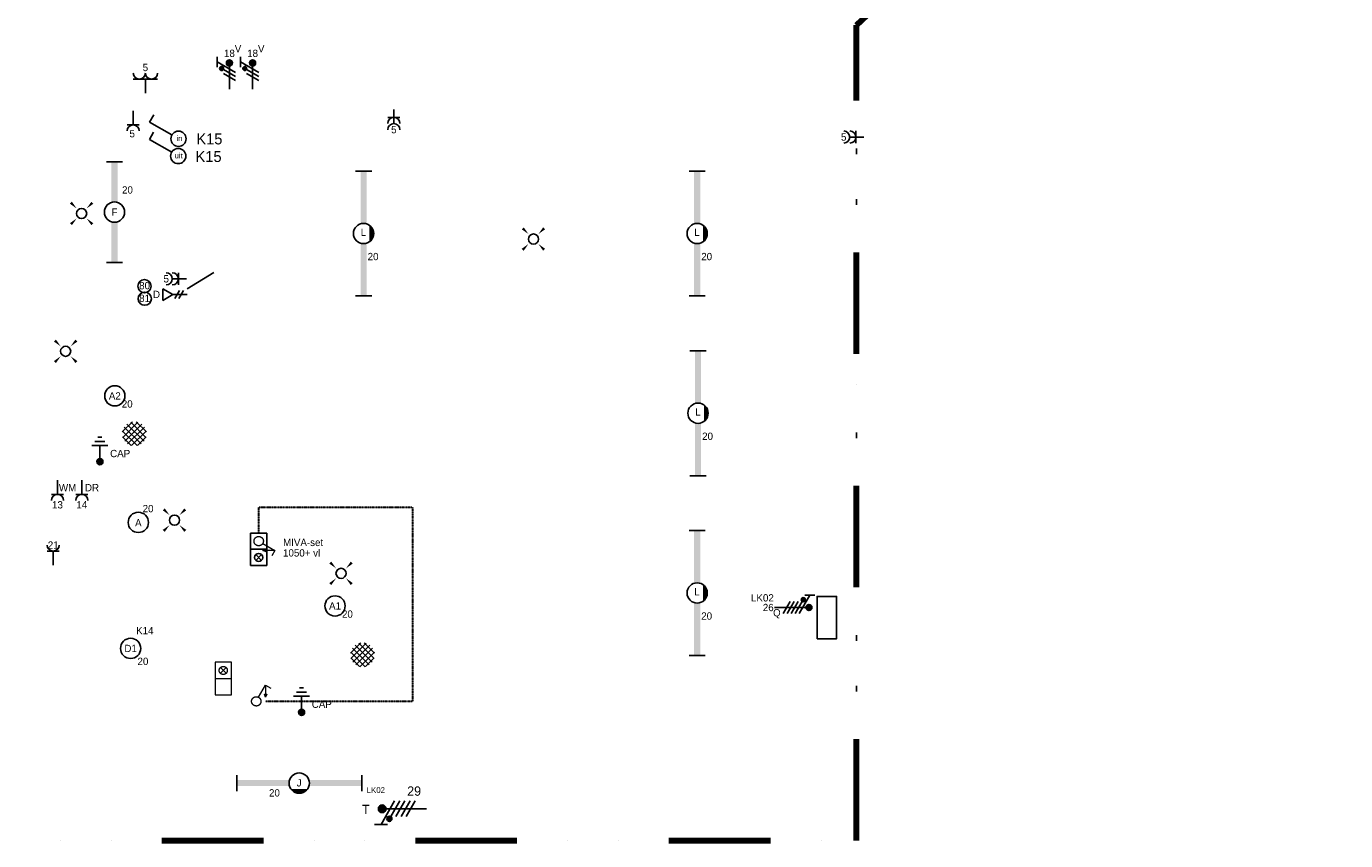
# Model space of a CAD drawing. Header units: millimetres. Extents: x 10025 to 65580, y 1584 to 36147.
# Tile 2 of 6: x 24228 to 40492, y 10548 to 20585. Entities that reach past the tile are written whole.
import ezdxf
from ezdxf.enums import TextEntityAlignment as Align

# ---------------------------------------------------------------- set-up
doc = ezdxf.new("R2010")
doc.units = ezdxf.units.MM
doc.header["$LTSCALE"] = 100
doc.linetypes.add('DIVIDE', pattern=[1.25, 0.5, -0.25, 0, -0.25, 0, -0.25])
doc.linetypes.add('STYLE_06', pattern=[1.041641, 0.625, -0.208282, 0.069427, -0.138931])
doc.layers.add('diversen', color=3, linetype='STYLE_06', lineweight=18)
for name, color, linetype in [('EL6121--', 3, 'Continuous'), ('EL6221--', 3, 'Continuous'), ('EL6222--', 3, 'Continuous'), ('EL6311--', 3, 'Continuous'), ('EL6441--', 3, 'Continuous')]:
    doc.layers.add(name, color=color, linetype=linetype)
doc.styles.add('BURO-018', font='BUROFONT.shx', dxfattribs={"height": 90})
doc.styles.add('NORATT', font='iso.shx', dxfattribs={"height": 200})
doc.styles.add('ST013', font='ISO.shx', dxfattribs={"height": 26})

# ---------------------------------------------------------------- blocks, each defined once
blk = doc.blocks.new('0810A6')
for p, q in [((4, 4), (-4, 4)), ((-4, 4), (-4, 0)), ((0, 0), (0, 4)), ((4, 0), (4, 4)), ((-4, 0), (4, 0)), ((-2.71, 1.29), (-1.29, 2.71)), ((-2.71, 2.71), (-1.29, 1.29))]:
    blk.add_line(p, q)
blk.add_circle((-2, 2), 1)
at = {"style": 'ST013', "flags": 1}
for tag in ['VERMOGEN', 'A2', 'A1', 'CODE', 'GEBOUW', 'KAST', 'RUIMTE']:
    blk.add_attdef(tag, (0, 0), '', height=1.3, dxfattribs=at)
blk = doc.blocks.new('ES3S1-T')
at = {"color": 1}
blk.add_line((2.31, 4), (2.31, 1), dxfattribs=at)
at = {"color": 0}
blk.add_lwpolyline([(0.58, 1), (2.31, 4), (3.61, 3.25)], dxfattribs=at)
at = {"color": 1}
blk.add_lwpolyline([(2.01, 1.8), (2.61, 1.8), (2.31, 1)], close=True, dxfattribs=at)
blk.add_lwpolyline([(2.16, 1.8), (2.31, 1), (2.46, 1.8), (2.46, 1.8)], dxfattribs=at)
at = {"color": 0}
blk.add_circle((0, 0), 1.15, dxfattribs=at)
at = {"style": 'NORATT'}
for tag, flags, p in [('SCHAK', 8, (3, 5.5)), ('KAST', 9, (-3, 0.5)), ('M_CODE', 9, (0, 0)), ('DOEL', 9, (-3, -2)), ('GROEP', 9, (-3, -4.5))]:
    blk.add_attdef(tag, text='', height=1.8, dxfattribs=dict(at, flags=flags)).set_placement(p, align=Align.MIDDLE_CENTER)
blk = doc.blocks.new('1114A1')
at = {"color": 0, "linetype": 'Continuous'}
for p, q in [((0.62, 3.33), (2.74, 7)), ((2.74, 7), (3.95, 6.3))]:
    blk.add_line(p, q, dxfattribs=at)
blk.add_circle((0, 2.25), 1.25, dxfattribs=at)
at = {"color": 0, "linetype": 'Continuous', "style": 'BURO-018'}
blk.add_attdef('SWITCHCODE', text='', height=1.8, dxfattribs=at).set_placement((3.36, 9), align=Align.MIDDLE)
at = {"color": 0, "linetype": 'Continuous', "style": 'BURO-018', "flags": 1}
blk.add_attdef('ARTICLECODE', text='', height=1.8, dxfattribs=at).set_placement((0, 0), align=Align.MIDDLE)
blk = doc.blocks.new('E00082')
at = {"color": 0, "linetype": 'Continuous'}
for p, q in [((-3, 10.98), (-3, 8.48)), ((-3, 9.73), (1.5, 7.13)), ((1.5, 6.13), (-1.5, 7.87)), ((0, 9.5), (0, 1)), ((1.5, 5.13), (-1.5, 6.87)), ((1.5, 4.13), (-1.5, 5.87)), ((1.5, 3.13), (-1.5, 4.87))]:
    blk.add_line(p, q, dxfattribs=at)
at = {"color": 0, "const_width": 0.75}
blk.add_lwpolyline([(-0.38, 9.5, 1), (0.38, 9.5, 1)], format="xyb", close=True, dxfattribs=at)
at = {"color": 0, "linetype": 'Continuous', "const_width": 0.5}
blk.add_lwpolyline([(-1.68, 8.12, 1), (-2.18, 8.12, 1)], format="xyb", close=True, dxfattribs=at)
at = {"color": 0, "linetype": 'Continuous'}
for centre, radius in [((0, 9.5), 0.75), ((-1.93, 8.12), 0.5)]:
    blk.add_circle(centre, radius, dxfattribs=at)
at = {"color": 0, "linetype": 'Continuous', "style": 'BURO-018'}
for tag, p in [('PANEL', (0, 16)), ('CIRCUIT', (0, 13)), ('SUBCIRCUIT', (4.5, 13))]:
    blk.add_attdef(tag, text='', height=1.8, dxfattribs=at).set_placement(p, align=Align.MIDDLE)
at = {"color": 0, "linetype": 'Continuous', "style": 'BURO-018', "flags": 1}
for tag, p in [('POWERCODE', (13, 13)), ('ARTICLECODE', (0, 0))]:
    blk.add_attdef(tag, text='', height=1.8, dxfattribs=at).set_placement(p, align=Align.MIDDLE)
blk = doc.blocks.new('E00125')
at = {"color": 0, "linetype": 'Continuous'}
for p, q in [((-3, 4.5), (3, 4.5)), ((0, 1), (0, 4.5))]:
    blk.add_line(p, q, dxfattribs=at)
for centre in [(-1.5, 6), (1.5, 6)]:
    blk.add_arc(centre, 1.5, 180, 0, dxfattribs=at)
at = {"color": 0, "linetype": 'Continuous', "style": 'BURO-018'}
for tag, p in [('PANEL', (0, 11.5)), ('CIRCUIT', (0, 8.5)), ('SUBCIRCUIT', (4.5, 8.5))]:
    blk.add_attdef(tag, text='', height=1.8, dxfattribs=at).set_placement(p, align=Align.MIDDLE)
at = {"color": 0, "linetype": 'Continuous', "style": 'BURO-018', "flags": 1}
for tag, p in [('POWERCODE', (13, 8.5)), ('ARTICLECODE', (0, 0))]:
    blk.add_attdef(tag, text='', height=1.8, dxfattribs=at).set_placement(p, align=Align.MIDDLE)
blk = doc.blocks.new('E00078')
at = {"color": 0, "linetype": 'Continuous'}
for p, q in [((-3, 6.48), (-3, 8.98)), ((-3, 7.73), (1.5, 5.13)), ((0, 7.5), (0, 1)), ((1.5, 4.13), (-1.5, 5.87)), ((1.5, 3.13), (-1.5, 4.87))]:
    blk.add_line(p, q, dxfattribs=at)
at = {"color": 0, "linetype": 'Continuous', "const_width": 0.5}
blk.add_lwpolyline([(-2.18, 6.12, 1), (-1.68, 6.12, 1)], format="xyb", close=True, dxfattribs=at)
at = {"color": 0, "const_width": 0.75}
blk.add_lwpolyline([(-0.38, 7.5, 1), (0.38, 7.5, 1)], format="xyb", close=True, dxfattribs=at)
at = {"color": 0, "linetype": 'Continuous'}
for centre, radius in [((-1.93, 6.12), 0.5), ((0, 7.5), 0.75)]:
    blk.add_circle(centre, radius, dxfattribs=at)
at = {"color": 0, "linetype": 'Continuous', "style": 'BURO-018'}
for tag, p in [('PANEL', (0, 14)), ('CIRCUIT', (0, 11)), ('SUBCIRCUIT', (4.5, 11))]:
    blk.add_attdef(tag, text='', height=1.8, dxfattribs=at).set_placement(p, align=Align.MIDDLE)
at = {"color": 0, "linetype": 'Continuous', "style": 'BURO-018', "flags": 1}
for tag, p in [('POWERCODE', (13, 11)), ('ARTICLECODE', (0, 0))]:
    blk.add_attdef(tag, text='', height=1.8, dxfattribs=at).set_placement(p, align=Align.MIDDLE)
blk = doc.blocks.new('1115B6WD')
at = {"color": 0, "linetype": 'Continuous'}
for p, q in [((1.88, -1.65), (-1.88, -1.65)), ((1.68, -1.85), (-1.68, -1.85)), ((1.43, -2.05), (-1.43, -2.05)), ((1.09, -2.25), (-1.09, -2.25)), ((0.5, -2.45), (-0.5, -2.45))]:
    blk.add_line(p, q, dxfattribs=at)
blk = doc.blocks.new('*U146')
at = {"color": 0}
for p, q in [((-15.4, 2), (-15.4, -2)), ((15.4, 2), (15.4, -2))]:
    blk.add_line(p, q, dxfattribs=at)
at = {"color": 0, "linetype": 'Continuous'}
blk.add_circle((0, 0), 2.5, dxfattribs=at)
at = {"color": 0}
for points in [[(-2.5, 0.75), (-15.4, 0.75), (-2.5, -0.75), (-15.4, -0.75)], [(2.5, 0.75), (15.4, 0.75), (2.5, -0.75), (15.4, -0.75)]]:
    blk.add_solid(points, dxfattribs=at)
at = {"color": 0, "zscale": 100}
blk.add_blockref('1115B6WD', (0, 0), dxfattribs=at)
at = {"color": 0, "linetype": 'Continuous', "style": 'BURO-018'}
for tag, p in [('PANEL', (0, 8)), ('CIRCUIT', (0, 5)), ('SUBCIRCUIT', (4.5, 5)), ('LIGHTFIXTURECODE', (0, 0)), ('SWITCHCODE', (4.5, -3))]:
    blk.add_attdef(tag, text='', height=1.8, dxfattribs=at).set_placement(p, align=Align.MIDDLE)
blk = doc.blocks.new('*U147')
at = {"color": 0}
for p, q in [((-15.4, 2), (-15.4, -2)), ((15.4, 2), (15.4, -2))]:
    blk.add_line(p, q, dxfattribs=at)
at = {"color": 0, "linetype": 'Continuous'}
blk.add_circle((0, 0), 2.5, dxfattribs=at)
at = {"color": 0}
for points in [[(-2.5, 0.75), (-15.4, 0.75), (-2.5, -0.75), (-15.4, -0.75)], [(2.5, 0.75), (15.4, 0.75), (2.5, -0.75), (15.4, -0.75)]]:
    blk.add_solid(points, dxfattribs=at)
at = {"color": 0, "zscale": 100}
blk.add_blockref('1115B6WD', (0, 0), dxfattribs=at)
at = {"color": 0, "linetype": 'Continuous', "style": 'BURO-018'}
for tag, p in [('PANEL', (0, 8)), ('CIRCUIT', (0, 5)), ('SUBCIRCUIT', (4.5, 5)), ('LIGHTFIXTURECODE', (0, 0)), ('SWITCHCODE', (4.5, -3))]:
    blk.add_attdef(tag, text='', height=1.8, dxfattribs=at).set_placement(p, align=Align.MIDDLE)
blk = doc.blocks.new('*U148')
at = {"color": 0}
for p, q in [((-15.4, 2), (-15.4, -2)), ((15.4, 2), (15.4, -2))]:
    blk.add_line(p, q, dxfattribs=at)
at = {"color": 0, "linetype": 'Continuous'}
blk.add_circle((0, 0), 2.5, dxfattribs=at)
at = {"color": 0}
for points in [[(-2.5, 0.75), (-15.4, 0.75), (-2.5, -0.75), (-15.4, -0.75)], [(2.5, 0.75), (15.4, 0.75), (2.5, -0.75), (15.4, -0.75)]]:
    blk.add_solid(points, dxfattribs=at)
at = {"color": 0, "zscale": 100}
blk.add_blockref('1115B6WD', (0, 0), dxfattribs=at)
at = {"color": 0, "linetype": 'Continuous', "style": 'BURO-018'}
for tag, p in [('PANEL', (0, 8)), ('CIRCUIT', (0, 5)), ('SUBCIRCUIT', (4.5, 5)), ('LIGHTFIXTURECODE', (0, 0)), ('SWITCHCODE', (4.5, -3))]:
    blk.add_attdef(tag, text='', height=1.8, dxfattribs=at).set_placement(p, align=Align.MIDDLE)
blk = doc.blocks.new('*U149')
at = {"color": 0}
for p, q in [((-15.4, 2), (-15.4, -2)), ((15.4, 2), (15.4, -2))]:
    blk.add_line(p, q, dxfattribs=at)
at = {"color": 0, "linetype": 'Continuous'}
blk.add_circle((0, 0), 2.5, dxfattribs=at)
at = {"color": 0}
for points in [[(-2.5, 0.75), (-15.4, 0.75), (-2.5, -0.75), (-15.4, -0.75)], [(2.5, 0.75), (15.4, 0.75), (2.5, -0.75), (15.4, -0.75)]]:
    blk.add_solid(points, dxfattribs=at)
at = {"color": 0, "zscale": 100}
blk.add_blockref('1115B6WD', (0, 0), dxfattribs=at)
at = {"color": 0, "linetype": 'Continuous', "style": 'BURO-018'}
for tag, p in [('PANEL', (0, 8)), ('CIRCUIT', (0, 5)), ('SUBCIRCUIT', (4.5, 5)), ('LIGHTFIXTURECODE', (0, 0)), ('SWITCHCODE', (4.5, -3))]:
    blk.add_attdef(tag, text='', height=1.8, dxfattribs=at).set_placement(p, align=Align.MIDDLE)
blk = doc.blocks.new('E00153')
at = {"color": 0, "linetype": 'Continuous'}
for p, q in [((-1.44, 7), (1.44, 7)), ((0, 4.5), (-1.44, 7)), ((0, 4.5), (1.44, 7)), ((-1, 4), (1, 2.85)), ((0, 4.5), (0, 1)), ((-1, 3), (1, 1.85))]:
    blk.add_line(p, q, dxfattribs=at)
at = {"color": 7, "style": 'BURO-018'}
for tag, p in [('COMMENT1', (-6, 12)), ('COMMENT2', (6, 12)), ('DATACOM1', (-6, 9)), ('DATACOM2', (6, 9))]:
    blk.add_attdef(tag, text='', height=1.8, dxfattribs=at).set_placement(p, align=Align.MIDDLE)
at = {"color": 0, "style": 'BURO-018'}
blk.add_attdef('TEXT1', text='', height=1.8, dxfattribs=at).set_placement((2.5, 6), align=Align.MIDDLE)
at = {"color": 0, "linetype": 'Continuous', "style": 'BURO-018', "flags": 1}
blk.add_attdef('ARTICLECODE', text='', height=1.8, dxfattribs=at).set_placement((0, 0), align=Align.MIDDLE)
blk = doc.blocks.new('E00441')
at = {"color": 0}
for p, q in [((2, 4), (-2, 4)), ((1.25, 5), (-1.25, 5)), ((0.5, 6), (-0.5, 6)), ((0, 4), (0, 0.75))]:
    blk.add_line(p, q, dxfattribs=at)
at = {"color": 0, "const_width": 0.75}
blk.add_lwpolyline([(-0.375, 0, 1), (0.375, 0, 1)], format="xyb", close=True, dxfattribs=at)
at = {"color": 0}
blk.add_circle((0, 0), 0.75, dxfattribs=at)
at = {"color": 0, "linetype": 'Continuous', "style": 'BURO-018', "flags": 1}
blk.add_attdef('ARTICLECODE', text='', height=1.8, dxfattribs=at).set_placement((0, 0), align=Align.MIDDLE)
at = {"color": 0, "style": 'BURO-018'}
blk.add_attdef('TEXT1', text='', height=1.8, dxfattribs=at).set_placement((5, 2), align=Align.MIDDLE)
blk = doc.blocks.new('E00443')
at = {"color": 0}
for points in [[(-2.97, 0.57), (-0.43, 3.1)], [(0.67, -2.79), (-2.92, 0.8)], [(-2.87, -0.75), (0.88, 3)], [(1.66, -2.36), (-2.5, 1.79)], [(-2.39, -1.68), (1.82, 2.52)], [(2.39, -1.68), (-1.82, 2.52)], [(-1.66, -2.36), (2.5, 1.79)], [(2.87, -0.75), (-0.88, 3)], [(-0.67, -2.79), (2.92, 0.8)], [(2.97, 0.57), (0.43, 3.1)], [(-0.77, -2.76), (-2.9, -0.64)], [(0.77, -2.76), (2.9, -0.64)]]:
    blk.add_lwpolyline(points, dxfattribs=at)
at = {"color": 0, "linetype": 'Continuous', "style": 'BURO-018', "flags": 1}
blk.add_attdef('ARTICLECODE', text='', height=1.8, dxfattribs=at).set_placement((0, 0), align=Align.MIDDLE)
blk = doc.blocks.new('E00411')
at = {"color": 0, "linetype": 'Continuous'}
blk.add_circle((0, 0), 1.25, dxfattribs=at)
for points in [[(-2.89, 2.4), (-2.4, 2.89), (-1.24, 1.24)], [(2.4, 2.89), (2.89, 2.4), (1.24, 1.24)], [(-2.4, -2.89), (-2.89, -2.4), (-1.24, -1.24)], [(2.89, -2.4), (2.4, -2.89), (1.24, -1.24)]]:
    blk.add_solid(points, dxfattribs=at)
at = {"color": 0, "linetype": 'Continuous', "style": 'BURO-018'}
blk.add_attdef('SWITCHCODE', text='', height=1.8, dxfattribs=at).set_placement((0, 4.64), align=Align.MIDDLE)
at = {"color": 0, "linetype": 'Continuous', "style": 'BURO-018', "flags": 1}
blk.add_attdef('ARTICLECODE', text='', height=1.8, dxfattribs=at).set_placement((0, 0), align=Align.MIDDLE)
blk = doc.blocks.new('111304A')
at = {"color": 0, "linetype": 'Continuous'}
for p, q in [((0, 1), (0, 4.5)), ((-1.5, 3), (1.5, 3))]:
    blk.add_line(p, q, dxfattribs=at)
for centre in [(0, 6), (0, 4.5)]:
    blk.add_arc(centre, 1.5, 180, 0, dxfattribs=at)
at = {"color": 0, "linetype": 'Continuous', "style": 'BURO-018'}
for tag, p in [('PANEL', (0, 11.5)), ('CIRCUIT', (0, 8.5)), ('SUBCIRCUIT', (4.5, 8.5))]:
    blk.add_attdef(tag, text='', height=1.8, dxfattribs=at).set_placement(p, align=Align.MIDDLE)
at = {"color": 0, "linetype": 'Continuous', "style": 'BURO-018', "flags": 1}
for tag, p in [('POWERCODE', (13, 8.5)), ('ARTICLECODE', (0, 0))]:
    blk.add_attdef(tag, text='', height=1.8, dxfattribs=at).set_placement(p, align=Align.MIDDLE)
blk = doc.blocks.new('111304')
at = {"color": 0, "linetype": 'Continuous'}
for p, q in [((-1.5, 4.5), (1.5, 4.5)), ((0, 1), (0, 4.5))]:
    blk.add_line(p, q, dxfattribs=at)
blk.add_arc((0, 6), 1.5, 180, 0, dxfattribs=at)
at = {"color": 0, "linetype": 'Continuous', "style": 'BURO-018'}
for tag, p in [('PANEL', (0, 11.5)), ('CIRCUIT', (0, 8.5)), ('SUBCIRCUIT', (4.5, 8.5))]:
    blk.add_attdef(tag, text='', height=1.8, dxfattribs=at).set_placement(p, align=Align.MIDDLE)
at = {"color": 0, "linetype": 'Continuous', "style": 'BURO-018', "flags": 1}
for tag, p in [('POWERCODE', (13, 8.5)), ('ARTICLECODE', (0, 0))]:
    blk.add_attdef(tag, text='', height=1.8, dxfattribs=at).set_placement(p, align=Align.MIDDLE)
blk = doc.blocks.new('1115B3')
at = {"color": 0, "linetype": 'Continuous'}
blk.add_circle((0, 3.5), 2.5, dxfattribs=at)
at = {"color": 0, "linetype": 'Continuous', "style": 'BURO-018'}
for tag, p in [('PANEL', (0, 11.5)), ('CIRCUIT', (0, 8.5)), ('SUBCIRCUIT', (4.5, 8.5)), ('LIGHTFIXTURECODE', (0, 3.5)), ('SWITCHCODE', (4.5, 2.5))]:
    blk.add_attdef(tag, text='', height=1.8, dxfattribs=at).set_placement(p, align=Align.MIDDLE)
blk = doc.blocks.new('*U153')
at = {"color": 0}
for p, q in [((-15.4, 2), (-15.4, -2)), ((15.4, 2), (15.4, -2))]:
    blk.add_line(p, q, dxfattribs=at)
at = {"color": 0, "linetype": 'Continuous'}
blk.add_circle((0, 0), 2.5, dxfattribs=at)
at = {"color": 0}
for points in [[(-2.5, 0.75), (-15.4, 0.75), (-2.5, -0.75), (-15.4, -0.75)], [(2.5, 0.75), (15.4, 0.75), (2.5, -0.75), (15.4, -0.75)]]:
    blk.add_solid(points, dxfattribs=at)
at = {"color": 0, "zscale": 100}
blk.add_blockref('1115B6WD', (0, 0), dxfattribs=at)
at = {"color": 0, "linetype": 'Continuous', "style": 'BURO-018'}
for tag, p in [('PANEL', (0, 8)), ('CIRCUIT', (0, 5)), ('SUBCIRCUIT', (4.5, 5)), ('LIGHTFIXTURECODE', (0, 0)), ('SWITCHCODE', (4.5, -3))]:
    blk.add_attdef(tag, text='', height=1.8, dxfattribs=at).set_placement(p, align=Align.MIDDLE)
blk = doc.blocks.new('*U157')
at = {"color": 0}
for p, q in [((-12.4, 2), (-12.4, -2)), ((12.4, 2), (12.4, -2))]:
    blk.add_line(p, q, dxfattribs=at)
at = {"color": 0, "linetype": 'Continuous'}
blk.add_circle((0, 0), 2.5, dxfattribs=at)
at = {"color": 0}
for points in [[(-2.5, 0.75), (-12.4, 0.75), (-2.5, -0.75), (-12.4, -0.75)], [(2.5, 0.75), (12.4, 0.75), (2.5, -0.75), (12.4, -0.75)]]:
    blk.add_solid(points, dxfattribs=at)
at = {"color": 0, "linetype": 'Continuous', "style": 'BURO-018'}
for tag, p in [('PANEL', (0, 8)), ('CIRCUIT', (0, 5)), ('SUBCIRCUIT', (4.5, 5)), ('LIGHTFIXTURECODE', (0, 0)), ('SWITCHCODE', (4.5, -3))]:
    blk.add_attdef(tag, text='', height=1.8, dxfattribs=at).set_placement(p, align=Align.MIDDLE)

msp = doc.modelspace()

# ---------------------------------------------------------------- linework, layer by layer
at = {"color": 3}
for p, q in [((26992, 14340), (26992, 13940)), ((27192, 14340), (26992, 14340)), ((27192, 13940), (27192, 14340)), ((26992, 14140), (27192, 14140)), ((27057, 14074), (27128, 14003)), ((27128, 14074), (27057, 14003)), ((26992, 13940), (27192, 13940))]:
    msp.add_line(p, q, dxfattribs=at)
msp.add_circle((27092, 14039), 50, dxfattribs=at)
at = {"layer": 'diversen', "color": 240, "lineweight": 30, "ltscale": 0.05, "flags": 128}
msp.add_lwpolyline([(27092, 14340), (27092, 14658), (28990, 14658), (28990, 12265), (27177, 12265)], dxfattribs=at)
at = {"layer": 'EL6311--', "color": 7, "linetype": 'DIVIDE', "lineweight": 100, "ltscale": 25}
msp.add_lwpolyline([(11889, 34761), (10886, 35764), (11889, 34761), (11889, 19661), (12044, 19661), (12044, 11986), (16514, 11986), (16514, 10558), (16524, 10548), (34464, 10548), (34464, 16547), (34464, 20601), (40492, 26383)], dxfattribs=at)
at = {"layer": 'EL6311--', "color": 252}
msp.add_lwpolyline([(26208, 17352), (26537, 17551)], dxfattribs=at)
at = {"layer": 'EL6311--'}
msp.add_lwpolyline([(33976, 13036), (34217, 13036), (34217, 13559), (33976, 13559)], close=True, dxfattribs=at)
at = {"layer": 'EL6441--', "color": 7}
for centre in [(25683, 17383), (25687, 17228)]:
    msp.add_circle(centre, 81.3, dxfattribs=at)

# ---------------------------------------------------------------- block references
at = {"layer": 'diversen', "color": 3}
for p, xscale, yscale, zscale, rotation in [((27092, 14240), 49.99999999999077, 49.99999999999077, 49.99999999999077, 270.0145563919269), ((27062, 12265), 50.00000000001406, 50.00000000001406, 50.00000000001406, 0.004858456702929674)]:
    msp.add_blockref('ES3S1-T', p, dxfattribs=dict(at, xscale=xscale, yscale=yscale, zscale=zscale, rotation=rotation))
at = {"layer": 'diversen', "color": 6, "xscale": 50.00000000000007, "yscale": 50.00000000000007, "zscale": 50.00000000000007, "rotation": 270}
msp.add_blockref('0810A6', (26555, 12546), dxfattribs=at)
at = {"layer": 'EL6121--', "linetype": 'Continuous', "xscale": 50, "yscale": 50, "zscale": 50}
for p in [(25559, 15557), (28372, 12832)]:
    msp.add_blockref('E00443', p, dxfattribs=at)
at = {"layer": 'EL6121--', "linetype": 'Continuous'}
ref = msp.add_blockref('E00441', (25134, 15220), dxfattribs=dict(at, xscale=50, yscale=50, zscale=50))
ref.add_attrib('TEXT1', 'CAP', dxfattribs={"layer": '0', "color": 1, "linetype": 'Continuous', "height": 90, "style": 'BURO-018'}).set_placement((25384, 15320), align=Align.MIDDLE)
ref = msp.add_blockref('E00441', (27620, 12130), dxfattribs=dict(at, xscale=50, yscale=50, zscale=50))
ref.add_attrib('TEXT1', 'CAP', dxfattribs={"layer": '0', "color": 1, "linetype": 'Continuous', "height": 90, "style": 'BURO-018'}).set_placement((27870, 12230), align=Align.MIDDLE)
at = {"layer": 'EL6221--', "linetype": 'Continuous'}
ref = msp.add_blockref('E00082', (33400, 13422), dxfattribs=dict(at, xscale=50, yscale=50, zscale=50, rotation=270))
ref.add_attrib('CIRCUIT', '26', dxfattribs={"layer": '0', "color": 1, "linetype": 'Continuous', "height": 90, "style": 'BURO-018'}).set_placement((33374, 13422), align=Align.MIDDLE)
ref.add_attrib('PANEL', 'LK02', dxfattribs={"layer": '0', "color": 1, "linetype": 'Continuous', "height": 90, "style": 'BURO-018'}).set_placement((33302, 13541), align=Align.MIDDLE)
ref.add_attrib('POWERCODE', 'Q', dxfattribs={"layer": '0', "color": 1, "linetype": 'Continuous', "height": 90, "style": 'BURO-018'}).set_placement((33480, 13346), align=Align.MIDDLE)
ref = msp.add_blockref('E00082', (29223, 10941), dxfattribs=dict(at, xscale=64, yscale=64, zscale=64, rotation=90))
ref.add_attrib('CIRCUIT', '29', dxfattribs={"layer": '0', "color": 1, "linetype": 'Continuous', "height": 115.2, "style": 'BURO-018'}).set_placement((29008, 11159), align=Align.MIDDLE)
ref.add_attrib('POWERCODE', 'T', dxfattribs={"layer": '0', "color": 1, "linetype": 'Continuous', "height": 115, "style": 'BURO-018'}).set_placement((28412, 10932), align=Align.MIDDLE)
at = {"layer": 'EL6222--', "linetype": 'Continuous'}
ref = msp.add_blockref('E00078', (26731, 19760), dxfattribs=dict(at, xscale=50, yscale=50, zscale=50))
ref.add_attrib('CIRCUIT', '18', dxfattribs={"layer": '0', "color": 1, "linetype": 'Continuous', "height": 90, "style": 'BURO-018'}).set_placement((26731, 20253), align=Align.MIDDLE)
ref.add_attrib('POWERCODE', 'V', dxfattribs={"layer": '0', "color": 1, "linetype": 'Continuous', "height": 90, "style": 'BURO-018'}).set_placement((26837, 20310), align=Align.MIDDLE)
ref = msp.add_blockref('E00078', (27017, 19760), dxfattribs=dict(at, xscale=50, yscale=50, zscale=50))
ref.add_attrib('CIRCUIT', '18', dxfattribs={"layer": '0', "color": 1, "linetype": 'Continuous', "height": 90, "style": 'BURO-018'}).set_placement((27017, 20253), align=Align.MIDDLE)
ref.add_attrib('POWERCODE', 'V', dxfattribs={"layer": '0', "color": 1, "linetype": 'Continuous', "height": 90, "style": 'BURO-018'}).set_placement((27123, 20310), align=Align.MIDDLE)
ref = msp.add_blockref('E00125', (25695, 19710), dxfattribs=dict(at, xscale=50, yscale=50, zscale=50))
ref.add_attrib('CIRCUIT', '5', dxfattribs={"layer": '0', "color": 1, "linetype": 'Continuous', "height": 90, "style": 'BURO-018'}).set_placement((25695, 20078), align=Align.MIDDLE)
ref = msp.add_blockref('111304', (25544, 19596), dxfattribs=dict(at, xscale=50, yscale=50, zscale=50, rotation=180))
ref.add_attrib('CIRCUIT', '5', dxfattribs={"layer": '0', "color": 1, "linetype": 'Continuous', "height": 90, "style": 'BURO-018'}).set_placement((25532, 19262), align=Align.MIDDLE)
ref = msp.add_blockref('111304A', (28758, 19612), dxfattribs=dict(at, xscale=50, yscale=50, zscale=50, rotation=180))
ref.add_attrib('CIRCUIT', '5', dxfattribs={"layer": '0', "color": 1, "linetype": 'Continuous', "height": 90, "style": 'BURO-018'}).set_placement((28758, 19312), align=Align.MIDDLE)
ref = msp.add_blockref('111304A', (34604, 19221), dxfattribs=dict(at, xscale=50.00000000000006, yscale=50.00000000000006, zscale=50.00000000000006, rotation=90.00000000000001))
ref.add_attrib('CIRCUIT', '5', dxfattribs={"layer": '0', "color": 1, "linetype": 'Continuous', "height": 90, "style": 'BURO-018'}).set_placement((34304, 19221), align=Align.MIDDLE)
ref = msp.add_blockref('111304A', (26252, 17473), dxfattribs=dict(at, xscale=50.00000000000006, yscale=50.00000000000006, zscale=50.00000000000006, rotation=90.00000000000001))
ref.add_attrib('CIRCUIT', '5', dxfattribs={"layer": '0', "color": 1, "linetype": 'Continuous', "height": 90, "style": 'BURO-018'}).set_placement((25952, 17473), align=Align.MIDDLE)
ref = msp.add_blockref('111304', (24611, 15040), dxfattribs=dict(at, xscale=50, yscale=50, zscale=50, rotation=180))
ref.add_attrib('CIRCUIT', '13', dxfattribs={"layer": '0', "color": 1, "linetype": 'Continuous', "height": 90, "style": 'BURO-018'}).set_placement((24611, 14688), align=Align.MIDDLE)
ref.add_attrib('POWERCODE', 'WM', dxfattribs={"layer": '0', "color": 1, "linetype": 'Continuous', "height": 90, "style": 'BURO-018'}).set_placement((24736, 14899), align=Align.MIDDLE)
ref = msp.add_blockref('111304', (24911, 15040), dxfattribs=dict(at, xscale=50, yscale=50, zscale=50, rotation=180))
ref.add_attrib('CIRCUIT', '14', dxfattribs={"layer": '0', "color": 1, "linetype": 'Continuous', "height": 90, "style": 'BURO-018'}).set_placement((24911, 14688), align=Align.MIDDLE)
ref.add_attrib('POWERCODE', 'DR', dxfattribs={"layer": '0', "color": 1, "linetype": 'Continuous', "height": 90, "style": 'BURO-018'}).set_placement((25037, 14899), align=Align.MIDDLE)
ref = msp.add_blockref('111304', (24559, 13892, 1300), dxfattribs=dict(at, xscale=50, yscale=50, zscale=50))
ref.add_attrib('CIRCUIT', '21', dxfattribs={"layer": '0', "color": 1, "linetype": 'Continuous', "height": 90, "style": 'BURO-018'}).set_placement((24559, 14192, 1300), align=Align.MIDDLE)
at = {"layer": 'EL6311--', "linetype": 'Continuous'}
ref = msp.add_blockref('1114A1', (26272, 19200), dxfattribs=dict(at, xscale=75.00000000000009, yscale=75.00000000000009, zscale=75.00000000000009, rotation=90.00000000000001))
ref.add_attrib('SWITCHCODE', 'K15', dxfattribs={"layer": '0', "color": 1, "linetype": 'Continuous', "height": 135, "style": 'BURO-018'}).set_placement((26484, 19197), align=Align.MIDDLE)
ref = msp.add_blockref('1114A1', (26269, 18987), dxfattribs=dict(at, xscale=75.00000000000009, yscale=75.00000000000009, zscale=75.00000000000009, rotation=90.00000000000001))
ref.add_attrib('SWITCHCODE', 'K15', dxfattribs={"layer": '0', "color": 1, "linetype": 'Continuous', "height": 135, "style": 'BURO-018'}).set_placement((26474, 18980), align=Align.MIDDLE)
ref = msp.add_blockref('*U157', (25314, 18296), dxfattribs=dict(at, xscale=50, yscale=50, zscale=50, rotation=270))
ref.add_attrib('CIRCUIT', '20', dxfattribs={"layer": '0', "color": 1, "linetype": 'Continuous', "height": 90, "style": 'BURO-018'}).set_placement((25474, 18569), align=Align.MIDDLE)
ref.add_attrib('LIGHTFIXTURECODE', 'F', dxfattribs={"layer": '0', "color": 1, "linetype": 'Continuous', "height": 90, "style": 'BURO-018'}).set_placement((25314, 18296), align=Align.MIDDLE)
ref = msp.add_blockref('*U148', (28385, 18032), dxfattribs=dict(at, xscale=50.00000000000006, yscale=50.00000000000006, zscale=50.00000000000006, rotation=90.00000000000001))
ref.add_attrib('CIRCUIT', '20', dxfattribs={"layer": '0', "color": 1, "linetype": 'Continuous', "height": 90, "style": 'BURO-018'}).set_placement((28502, 17748), align=Align.MIDDLE)
ref.add_attrib('LIGHTFIXTURECODE', 'L', dxfattribs={"layer": '0', "color": 1, "linetype": 'Continuous', "height": 90, "style": 'BURO-018'}).set_placement((28383, 18048), align=Align.MIDDLE)
ref = msp.add_blockref('*U147', (32498, 18032), dxfattribs=dict(at, xscale=50.00000000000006, yscale=50.00000000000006, zscale=50.00000000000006, rotation=90.00000000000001))
ref.add_attrib('CIRCUIT', '20', dxfattribs={"layer": '0', "color": 1, "linetype": 'Continuous', "height": 90, "style": 'BURO-018'}).set_placement((32615, 17748), align=Align.MIDDLE)
ref.add_attrib('LIGHTFIXTURECODE', 'L', dxfattribs={"layer": '0', "color": 1, "linetype": 'Continuous', "height": 90, "style": 'BURO-018'}).set_placement((32496, 18048), align=Align.MIDDLE)
at = {"layer": 'EL6311--', "color": 3, "linetype": 'Continuous', "xscale": 50, "yscale": 50, "zscale": 50}
for p in [(24909, 18279), (30479, 17964), (24712, 16580), (26054, 14499), (28107, 13843)]:
    msp.add_blockref('E00411', p, dxfattribs=at)
at = {"layer": 'EL6311--', "linetype": 'Continuous'}
ref = msp.add_blockref('*U149', (32508, 15817), dxfattribs=dict(at, xscale=50.00000000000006, yscale=50.00000000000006, zscale=50.00000000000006, rotation=90.00000000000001))
ref.add_attrib('CIRCUIT', '20', dxfattribs={"layer": '0', "color": 1, "linetype": 'Continuous', "height": 90, "style": 'BURO-018'}).set_placement((32626, 15533), align=Align.MIDDLE)
ref.add_attrib('LIGHTFIXTURECODE', 'L', dxfattribs={"layer": '0', "color": 1, "linetype": 'Continuous', "height": 90, "style": 'BURO-018'}).set_placement((32507, 15832), align=Align.MIDDLE)
at = {"layer": 'EL6311--', "color": 3, "linetype": 'Continuous'}
ref = msp.add_blockref('1115B3', (25318, 15856), dxfattribs=dict(at, xscale=50, yscale=50, zscale=50))
ref.add_attrib('CIRCUIT', '20', dxfattribs={"layer": '0', "color": 1, "linetype": 'Continuous', "height": 90, "style": 'BURO-018'}).set_placement((25471, 15931), align=Align.MIDDLE)
ref.add_attrib('LIGHTFIXTURECODE', 'A2', dxfattribs={"layer": '0', "color": 1, "linetype": 'Continuous', "height": 90, "style": 'BURO-018'}).set_placement((25318, 16031), align=Align.MIDDLE)
ref = msp.add_blockref('1115B3', (25608, 14296), dxfattribs=dict(at, xscale=50, yscale=50, zscale=50))
ref.add_attrib('CIRCUIT', '20', dxfattribs={"layer": '0', "color": 1, "linetype": 'Continuous', "height": 90, "style": 'BURO-018'}).set_placement((25728, 14641), align=Align.MIDDLE)
ref.add_attrib('LIGHTFIXTURECODE', 'A', dxfattribs={"layer": '0', "color": 1, "linetype": 'Continuous', "height": 90, "style": 'BURO-018'}).set_placement((25608, 14466), align=Align.MIDDLE)
at = {"layer": 'EL6311--', "linetype": 'Continuous'}
ref = msp.add_blockref('*U146', (32498, 13601), dxfattribs=dict(at, xscale=50.00000000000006, yscale=50.00000000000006, zscale=50.00000000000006, rotation=90.00000000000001))
ref.add_attrib('CIRCUIT', '20', dxfattribs={"layer": '0', "color": 1, "linetype": 'Continuous', "height": 90, "style": 'BURO-018'}).set_placement((32615, 13317), align=Align.MIDDLE)
ref.add_attrib('LIGHTFIXTURECODE', 'L', dxfattribs={"layer": '0', "color": 1, "linetype": 'Continuous', "height": 90, "style": 'BURO-018'}).set_placement((32496, 13617), align=Align.MIDDLE)
ref = msp.add_blockref('1115B3', (28033, 13266), dxfattribs=dict(at, xscale=50, yscale=50, zscale=50))
ref.add_attrib('CIRCUIT', '20', dxfattribs={"layer": '0', "color": 1, "linetype": 'Continuous', "height": 90, "style": 'BURO-018'}).set_placement((28186, 13341), align=Align.MIDDLE)
ref.add_attrib('LIGHTFIXTURECODE', 'A1', dxfattribs={"layer": '0', "color": 1, "linetype": 'Continuous', "height": 90, "style": 'BURO-018'}).set_placement((28033, 13441), align=Align.MIDDLE)
ref = msp.add_blockref('1115B3', (25513, 12743), dxfattribs=dict(at, xscale=50, yscale=50, zscale=50))
ref.add_attrib('CIRCUIT', '20', dxfattribs={"layer": '0', "color": 1, "linetype": 'Continuous', "height": 90, "style": 'BURO-018'}).set_placement((25665, 12758), align=Align.MIDDLE)
ref.add_attrib('LIGHTFIXTURECODE', 'D1', dxfattribs={"layer": '0', "color": 1, "linetype": 'Continuous', "height": 90, "style": 'BURO-018'}).set_placement((25513, 12918), align=Align.MIDDLE)
ref.add_attrib('SWITCHCODE', 'K14', dxfattribs={"layer": '0', "color": 1, "linetype": 'Continuous', "height": 90, "style": 'BURO-018'}).set_placement((25688, 13137), align=Align.MIDDLE)
ref = msp.add_blockref('*U153', (27592, 11257), dxfattribs=dict(at, xscale=50, yscale=50, zscale=50))
ref.add_attrib('CIRCUIT', '20', dxfattribs={"layer": '0', "color": 1, "linetype": 'Continuous', "height": 90, "style": 'BURO-018'}).set_placement((27286, 11137), align=Align.MIDDLE)
ref.add_attrib('LIGHTFIXTURECODE', 'J', dxfattribs={"layer": '0', "color": 1, "linetype": 'Continuous', "height": 90, "style": 'BURO-018'}).set_placement((27591, 11260), align=Align.MIDDLE)
at = {"layer": 'EL6441--', "color": 7, "linetype": 'Continuous'}
ref = msp.add_blockref('E00153', (26258, 17280), dxfattribs=dict(at, xscale=50.00000000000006, yscale=50.00000000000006, zscale=50.00000000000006, rotation=90.00000000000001))
ref.add_attrib('COMMENT1', '81', dxfattribs={"layer": '0', "color": 1, "linetype": 'Continuous', "height": 90, "style": 'BURO-018'}).set_placement((25685, 17233), align=Align.MIDDLE)
ref.add_attrib('COMMENT2', '80', dxfattribs={"layer": '0', "color": 1, "linetype": 'Continuous', "height": 90, "style": 'BURO-018'}).set_placement((25685, 17390), align=Align.MIDDLE)
ref.add_attrib('TEXT1', 'D', dxfattribs={"layer": '0', "color": 1, "linetype": 'Continuous', "height": 90, "style": 'BURO-018'}).set_placement((25832, 17282), align=Align.MIDDLE)

# ---------------------------------------------------------------- texts
at = {"layer": 'EL6221--', "color": 1, "style": 'BURO-018'}
msp.add_text('LK02', height=72, dxfattribs=at).set_placement((28424, 11135))
at = {"layer": 'EL6222--', "color": 3, "style": 'BURO-018'}
for s, p in [('in', (26079, 19171)), ('uit', (26056, 18959))]:
    msp.add_text(s, height=67.5, dxfattribs=at).set_placement(p)
at = {"layer": 'EL6222--', "color": 242, "style": 'BURO-018'}
for s, p in [('MIVA-set', (27392, 14179)), ('1050+ vl', (27392, 14050))]:
    msp.add_text(s, height=90, dxfattribs=at).set_placement(p)

doc.saveas('drawing.dxf')
